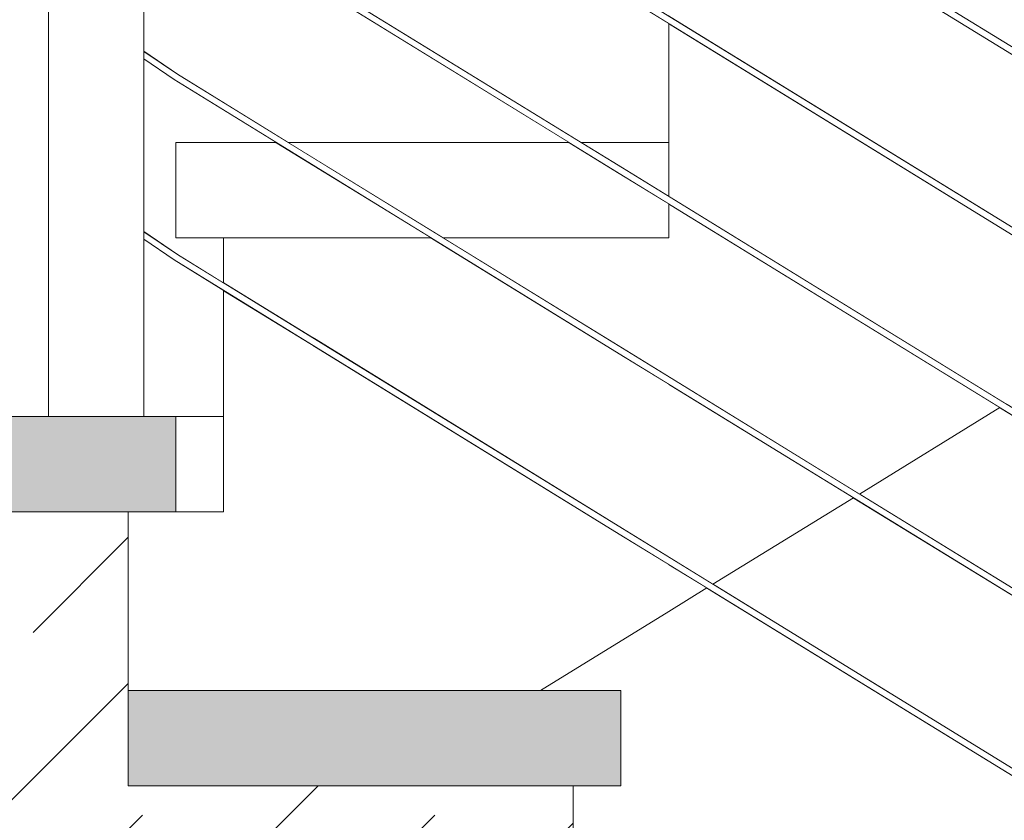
# Model space of a CAD drawing. Header units: millimetres. Extents: x -126680 to -83680, y 18016 to 39016.
# Tile 22 of 121: x -110087 to -109468, y 23736 to 24239. Entities that reach past the tile are written whole.
import ezdxf

# ---------------------------------------------------------------- set-up
doc = ezdxf.new("R2010")
doc.units = ezdxf.units.MM
doc.header["$MEASUREMENT"] = 0
doc.linetypes.add('Wipeout_Contour', pattern=[1000, 0, -1000])
doc.layers.add('Nowe_Konstrukcja - Schody', color=7, linetype='Continuous')
doc.layers.add('Nowe_Konstrukcja - Ściany zew', color=7, linetype='Continuous')
for name, color, linetype, lineweight, true_color in [('Nowe_Konstrukcja - Schody_Nr_pióra__101', 250, 'Continuous', 13, 0x333333), ('Nowe_Konstrukcja - Schody_Nr_pióra__116', 7, 'Continuous', 13, 0xcccccc), ('Nowe_Konstrukcja - Stropy_Nr_pióra__23', 7, 'Continuous', 13, 0x858585)]:
    doc.layers.add(name, color=color, linetype=linetype, lineweight=lineweight, true_color=true_color)
doc.layers.add('Nowe_Konstrukcja - Schody_Nr_pióra__3', color=7, linetype='Continuous', lineweight=13)
doc.layers.add('Nowe_Konstrukcja - Stropy_Nr_pióra__21', color=7, linetype='Continuous', lineweight=20)

msp = doc.modelspace()

# ---------------------------------------------------------------- wipeouts: each hides what was drawn before it
at = {"color": 254, "linetype": 'Wipeout_Contour', "lineweight": 0, "ltscale": 562917.410456}
msp.add_wipeout([(-110008.98, 24101.44), (-110008.98, 23990.06), (-109958.98, 23990.06), (-109958.98, 24069.26), (-109990.07, 24088.38)], dxfattribs=at).dxf.layer = 'Nowe_Konstrukcja - Ściany zew'
at = {"color": 254, "linetype": 'Wipeout_Contour', "lineweight": 0, "ltscale": 1903047.623327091}
msp.add_wipeout([(-109654.95, 23882.26), (-109759.69, 23817.84), (-109708.98, 23817.84), (-109708.98, 23757.84), (-109738.98, 23757.84), (-109738.98, 23645.61), (-109428.98, 23645.61), (-109428.98, 23585.61), (-109458.98, 23585.61), (-109458.98, 23473.39), (-109148.98, 23473.39), (-109148.98, 23413.39), (-109178.98, 23413.39), (-109178.98, 23301.17), (-109058.98, 23301.17), (-109058.98, 23515.69), (-109430.03, 23743.91)], dxfattribs=at).dxf.layer = 'Nowe_Konstrukcja - Ściany zew'

# ---------------------------------------------------------------- next in the draw order: linework, layer by layer
at = {"layer": 'Nowe_Konstrukcja - Schody_Nr_pióra__3', "color": 7, "linetype": 'Continuous', "lineweight": 13}
msp.add_line((-109738.98, 23645.61), (-109738.98, 23757.84), dxfattribs=at)

# ---------------------------------------------------------------- next in the draw order: wipeouts: each hides what was drawn before it
at = {"color": 254, "linetype": 'Wipeout_Contour', "lineweight": 0, "ltscale": 1013370.629610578}
msp.add_wipeout([(-110008.98, 24214.78), (-110008.98, 24106.23), (-109987.89, 24091.74), (-109958.98, 24073.96), (-109958.98, 24102.28), (-109988.98, 24102.28), (-109988.98, 24162.28), (-109925.96, 24162.28), (-109990.07, 24201.72)], dxfattribs=at).dxf.layer = 'Nowe_Konstrukcja - Ściany zew'
at = {"color": 254, "linetype": 'Wipeout_Contour', "lineweight": 0, "ltscale": 559500.831904}
msp.add_wipeout([(-109562.83, 23938.93), (-109651.14, 23884.61), (-109427.93, 23747.32), (-109058.98, 23520.38), (-109058.98, 23629.02)], dxfattribs=at).dxf.layer = 'Nowe_Konstrukcja - Ściany zew'

# ---------------------------------------------------------------- next in the draw order: wipeouts: each hides what was drawn before it
at = {"color": 254, "linetype": 'Wipeout_Contour', "lineweight": 0, "ltscale": 788050.729245}
msp.add_wipeout([(-110008.98, 24246.11), (-110008.98, 24219.56), (-109987.89, 24205.07), (-109918.32, 24162.28), (-109741.7, 24162.28), (-109944.72, 24287.16), (-109987.89, 24260.61)], dxfattribs=at).dxf.layer = 'Nowe_Konstrukcja - Ściany zew'
at = {"color": 254, "linetype": 'Wipeout_Contour', "lineweight": 0, "ltscale": 447418.125686}
msp.add_wipeout([(-109559.01, 23941.27), (-109058.98, 23633.72), (-109058.98, 23742.36), (-109470.7, 23995.59)], dxfattribs=at).dxf.layer = 'Nowe_Konstrukcja - Ściany zew'

# ---------------------------------------------------------------- next in the draw order: wipeouts: each hides what was drawn before it
at = {"color": 254, "linetype": 'Wipeout_Contour', "lineweight": 0, "ltscale": 450900.328586}
msp.add_wipeout([(-110068.98, 24924.5), (-110068.98, 23990.06), (-110008.98, 23990.06), (-110008.98, 24924.5)], dxfattribs=at).dxf.layer = 'Nowe_Konstrukcja - Schody'
at = {"color": 254, "linetype": 'Wipeout_Contour', "lineweight": 0, "ltscale": 448525.448597}
msp.add_wipeout([(-109709.72, 23916.63), (-109710.03, 23916.14), (-109430.03, 23743.91), (-109429.72, 23744.41)], dxfattribs=at).dxf.layer = 'Nowe_Konstrukcja - Schody'
at = {"color": 254, "linetype": 'Wipeout_Contour', "lineweight": 0, "ltscale": 562106.931287}
msp.add_wipeout([(-109940.9, 24289.5), (-109734.07, 24162.28), (-109678.98, 24162.28), (-109678.98, 24237.04), (-109852.59, 24343.82)], dxfattribs=at).dxf.layer = 'Nowe_Konstrukcja - Ściany zew'

# ---------------------------------------------------------------- next in the draw order: linework, layer by layer
at = {"layer": 'Nowe_Konstrukcja - Schody_Nr_pióra__101', "color": 250, "linetype": 'Continuous', "lineweight": 13, "true_color": 0x333333}
msp.add_line((-110068.98, 23990.06), (-110068.98, 24924.5), dxfattribs=at)

# ---------------------------------------------------------------- next in the draw order: wipeouts: each hides what was drawn before it
at = {"color": 254, "linetype": 'Wipeout_Contour', "lineweight": 0, "ltscale": 448522.253033}
msp.add_wipeout([(-109428.98, 23745.62), (-109428.24, 23746.82), (-109708.24, 23919.04), (-109708.98, 23917.84)], dxfattribs=at).dxf.layer = 'Nowe_Konstrukcja - Schody'

# ---------------------------------------------------------------- next in the draw order: wipeouts: each hides what was drawn before it
at = {"color": 254, "linetype": 'Wipeout_Contour', "lineweight": 0, "ltscale": 448520.929426}
msp.add_wipeout([(-109428.24, 23746.82), (-109427.93, 23747.32), (-109707.93, 23919.54), (-109708.24, 23919.04)], dxfattribs=at).dxf.layer = 'Nowe_Konstrukcja - Schody'

# ---------------------------------------------------------------- next in the draw order: linework, layer by layer
at = {"layer": 'Nowe_Konstrukcja - Schody_Nr_pióra__3', "color": 7, "linetype": 'Continuous', "lineweight": 13}
msp.add_line((-109738.98, 23757.84), (-109708.98, 23757.84), dxfattribs=at)

# ---------------------------------------------------------------- next in the draw order: wipeouts: each hides what was drawn before it
at = {"color": 254, "linetype": 'Wipeout_Contour', "lineweight": 0, "ltscale": 449766.561085}
msp.add_wipeout([(-109710.03, 23916.14), (-109709.72, 23916.63), (-109989.75, 24088.88), (-109990.07, 24088.38)], dxfattribs=at).dxf.layer = 'Nowe_Konstrukcja - Schody'

# ---------------------------------------------------------------- next in the draw order: wipeouts: each hides what was drawn before it
at = {"color": 254, "linetype": 'Wipeout_Contour', "lineweight": 0, "ltscale": 449763.256344}
msp.add_wipeout([(-109988.21, 24091.25), (-109988.98, 24090.06), (-109708.98, 23917.84), (-109708.24, 23919.04)], dxfattribs=at).dxf.layer = 'Nowe_Konstrukcja - Schody'

# ---------------------------------------------------------------- next in the draw order: wipeouts: each hides what was drawn before it
at = {"color": 254, "linetype": 'Wipeout_Contour', "lineweight": 0, "ltscale": 449761.88744}
msp.add_wipeout([(-109987.89, 24091.74), (-109988.21, 24091.25), (-109708.24, 23919.04), (-109707.93, 23919.54)], dxfattribs=at).dxf.layer = 'Nowe_Konstrukcja - Schody'

# ---------------------------------------------------------------- next in the draw order: wipeouts: each hides what was drawn before it
at = {"color": 254, "linetype": 'Wipeout_Contour', "lineweight": 0, "ltscale": 450430.079211}
msp.add_wipeout([(-109989.75, 24088.88), (-110008.98, 24101.89), (-110008.98, 24101.44), (-109990.07, 24088.38)], dxfattribs=at).dxf.layer = 'Nowe_Konstrukcja - Schody'
at = {"color": 254, "linetype": 'Wipeout_Contour', "lineweight": 0, "ltscale": 448622.009872}
msp.add_wipeout([(-109709.72, 24029.97), (-109710.03, 24029.47), (-109430.03, 23857.25), (-109429.72, 23857.74)], dxfattribs=at).dxf.layer = 'Nowe_Konstrukcja - Schody'
at = {"color": 254, "linetype": 'Wipeout_Contour', "lineweight": 0, "ltscale": 450215.27104}
msp.add_wipeout([(-109958.98, 23990.06), (-109988.98, 23990.06), (-109988.98, 23930.06), (-109958.98, 23930.06)], dxfattribs=at).dxf.layer = 'Nowe_Konstrukcja - Schody'

# ---------------------------------------------------------------- next in the draw order: linework, layer by layer
at = {"layer": 'Nowe_Konstrukcja - Schody_Nr_pióra__3', "color": 7, "linetype": 'Continuous', "lineweight": 13}
msp.add_line((-111908.98, 23990.06), (-109988.98, 23990.06), dxfattribs=at)

# ---------------------------------------------------------------- next in the draw order: wipeouts: each hides what was drawn before it
at = {"color": 254, "linetype": 'Wipeout_Contour', "lineweight": 0, "ltscale": 450429.611426}
msp.add_wipeout([(-109988.21, 24091.25), (-110008.98, 24105.12), (-110008.98, 24104.09), (-109988.98, 24090.06)], dxfattribs=at).dxf.layer = 'Nowe_Konstrukcja - Schody'
at = {"color": 254, "linetype": 'Wipeout_Contour', "lineweight": 0, "ltscale": 448618.823307}
msp.add_wipeout([(-109428.98, 23858.95), (-109428.24, 23860.15), (-109708.24, 24032.38), (-109708.98, 24031.17)], dxfattribs=at).dxf.layer = 'Nowe_Konstrukcja - Schody'
at = {"color": 254, "linetype": 'Wipeout_Contour', "lineweight": 0, "ltscale": 450200.746987}
msp.add_wipeout([(-109958.98, 23930.06), (-110018.98, 23930.06), (-110018.98, 23817.84), (-109958.98, 23817.84)], dxfattribs=at).dxf.layer = 'Nowe_Konstrukcja - Schody'

# ---------------------------------------------------------------- next in the draw order: hatches: boundary and pattern name
at = {"layer": 'Nowe_Konstrukcja - Schody_Nr_pióra__116', "linetype": 'Continuous', "lineweight": 13, "true_color": 0xcccccc}
msp.add_hatch(color=254, dxfattribs=at).paths.add_polyline_path([(-111908.98, 23930.06), (-109988.98, 23930.06), (-109988.98, 23990.06), (-111908.98, 23990.06)])

# ---------------------------------------------------------------- next in the draw order: linework, layer by layer
at = {"layer": 'Nowe_Konstrukcja - Schody_Nr_pióra__3', "color": 7, "linetype": 'Continuous', "lineweight": 13}
for p, q in [((-109988.98, 23930.06), (-109988.98, 23990.06)), ((-110018.98, 23930.06), (-109988.98, 23930.06)), ((-110018.98, 23817.84), (-110018.98, 23930.06))]:
    msp.add_line(p, q, dxfattribs=at)

# ---------------------------------------------------------------- next in the draw order: wipeouts: each hides what was drawn before it
at = {"color": 254, "linetype": 'Wipeout_Contour', "lineweight": 0, "ltscale": 337833.168149}
msp.add_wipeout([(-110008.98, 24104.09), (-110008.98, 24103.38), (-109988.98, 24090.06)], dxfattribs=at).dxf.layer = 'Nowe_Konstrukcja - Schody'
at = {"color": 254, "linetype": 'Wipeout_Contour', "lineweight": 0, "ltscale": 448617.503428}
msp.add_wipeout([(-109428.24, 23860.15), (-109427.93, 23860.65), (-109707.93, 24032.88), (-109708.24, 24032.38)], dxfattribs=at).dxf.layer = 'Nowe_Konstrukcja - Schody'

# ---------------------------------------------------------------- next in the draw order: wipeouts: each hides what was drawn before it
at = {"color": 254, "linetype": 'Wipeout_Contour', "lineweight": 0, "ltscale": 450429.488501}
msp.add_wipeout([(-109987.89, 24091.74), (-110008.98, 24106.13), (-110008.98, 24105.72), (-109988.21, 24091.25)], dxfattribs=at).dxf.layer = 'Nowe_Konstrukcja - Schody'

# ---------------------------------------------------------------- next in the draw order: wipeouts: each hides what was drawn before it
at = {"color": 254, "linetype": 'Wipeout_Contour', "lineweight": 0, "ltscale": 337833.391655}
msp.add_wipeout([(-110008.98, 24105.72), (-110008.98, 24105.12), (-109988.21, 24091.25)], dxfattribs=at).dxf.layer = 'Nowe_Konstrukcja - Schody'

# ---------------------------------------------------------------- next in the draw order: wipeouts: each hides what was drawn before it
at = {"color": 254, "linetype": 'Wipeout_Contour', "lineweight": 0, "ltscale": 337833.517243}
msp.add_wipeout([(-110008.98, 24106.13), (-109987.89, 24091.74), (-110008.98, 24106.23)], dxfattribs=at).dxf.layer = 'Nowe_Konstrukcja - Schody'

# ---------------------------------------------------------------- next in the draw order: wipeouts: each hides what was drawn before it
at = {"color": 254, "linetype": 'Wipeout_Contour', "lineweight": 0, "ltscale": 449863.550212}
msp.add_wipeout([(-109710.03, 24029.47), (-109709.72, 24029.97), (-109989.75, 24202.21), (-109990.07, 24201.72)], dxfattribs=at).dxf.layer = 'Nowe_Konstrukcja - Schody'

# ---------------------------------------------------------------- next in the draw order: wipeouts: each hides what was drawn before it
at = {"color": 254, "linetype": 'Wipeout_Contour', "lineweight": 0, "ltscale": 449860.254406}
msp.add_wipeout([(-109988.21, 24204.58), (-109988.98, 24203.39), (-109708.98, 24031.17), (-109708.24, 24032.38)], dxfattribs=at).dxf.layer = 'Nowe_Konstrukcja - Schody'

# ---------------------------------------------------------------- next in the draw order: wipeouts: each hides what was drawn before it
at = {"color": 254, "linetype": 'Wipeout_Contour', "lineweight": 0, "ltscale": 449858.889203}
msp.add_wipeout([(-109987.89, 24205.07), (-109988.21, 24204.58), (-109708.24, 24032.38), (-109707.93, 24032.88)], dxfattribs=at).dxf.layer = 'Nowe_Konstrukcja - Schody'

# ---------------------------------------------------------------- next in the draw order: wipeouts: each hides what was drawn before it
at = {"color": 254, "linetype": 'Wipeout_Contour', "lineweight": 0, "ltscale": 450527.298659}
msp.add_wipeout([(-109989.75, 24202.21), (-110008.98, 24215.22), (-110008.98, 24214.78), (-109990.07, 24201.72)], dxfattribs=at).dxf.layer = 'Nowe_Konstrukcja - Schody'
at = {"color": 254, "linetype": 'Wipeout_Contour', "lineweight": 0, "ltscale": 448719.008363}
msp.add_wipeout([(-109709.72, 24143.3), (-109710.03, 24142.8), (-109430.03, 23970.58), (-109429.72, 23971.08)], dxfattribs=at).dxf.layer = 'Nowe_Konstrukcja - Schody'
at = {"color": 254, "linetype": 'Wipeout_Contour', "lineweight": 0, "ltscale": 562557.080669}
msp.add_wipeout([(-109958.98, 23817.84), (-109902.4, 23817.84), (-109902.4, 24034.46), (-109958.98, 24069.26), (-109958.98, 23930.06)], dxfattribs=at).dxf.layer = 'Nowe_Konstrukcja - Schody'

# ---------------------------------------------------------------- next in the draw order: linework, layer by layer
at = {"layer": 'Nowe_Konstrukcja - Schody_Nr_pióra__3', "color": 7, "linetype": 'Continuous', "lineweight": 13}
for p, q in [((-109988.98, 23990.06), (-109958.98, 23990.06)), ((-109958.98, 23930.06), (-109958.98, 23990.06)), ((-109988.98, 23930.06), (-109958.98, 23930.06))]:
    msp.add_line(p, q, dxfattribs=at)

# ---------------------------------------------------------------- next in the draw order: wipeouts: each hides what was drawn before it
at = {"color": 254, "linetype": 'Wipeout_Contour', "lineweight": 0, "ltscale": 450526.840978}
msp.add_wipeout([(-109988.21, 24204.58), (-110008.98, 24218.46), (-110008.98, 24217.43), (-109988.98, 24203.39)], dxfattribs=at).dxf.layer = 'Nowe_Konstrukcja - Schody'
at = {"color": 254, "linetype": 'Wipeout_Contour', "lineweight": 0, "ltscale": 448715.830797}
msp.add_wipeout([(-109428.98, 23972.28), (-109428.24, 23973.49), (-109708.24, 24145.71), (-109708.98, 24144.51)], dxfattribs=at).dxf.layer = 'Nowe_Konstrukcja - Schody'

# ---------------------------------------------------------------- next in the draw order: wipeouts: each hides what was drawn before it
at = {"color": 254, "linetype": 'Wipeout_Contour', "lineweight": 0, "ltscale": 337906.093058}
msp.add_wipeout([(-110008.98, 24217.43), (-110008.98, 24216.71), (-109988.98, 24203.39)], dxfattribs=at).dxf.layer = 'Nowe_Konstrukcja - Schody'
at = {"color": 254, "linetype": 'Wipeout_Contour', "lineweight": 0, "ltscale": 448714.514645}
msp.add_wipeout([(-109428.24, 23973.49), (-109427.93, 23973.99), (-109707.93, 24146.21), (-109708.24, 24145.71)], dxfattribs=at).dxf.layer = 'Nowe_Konstrukcja - Schody'

# ---------------------------------------------------------------- next in the draw order: wipeouts: each hides what was drawn before it
at = {"color": 254, "linetype": 'Wipeout_Contour', "lineweight": 0, "ltscale": 450526.722416}
msp.add_wipeout([(-109987.89, 24205.07), (-110008.98, 24219.47), (-110008.98, 24219.05), (-109988.21, 24204.58)], dxfattribs=at).dxf.layer = 'Nowe_Konstrukcja - Schody'
at = {"color": 254, "linetype": 'Wipeout_Contour', "lineweight": 0, "ltscale": 561765.581749}
msp.add_wipeout([(-109902.4, 24034.46), (-109902.4, 23817.84), (-109759.69, 23817.84), (-109678.98, 23867.48), (-109678.98, 23897.04)], dxfattribs=at).dxf.layer = 'Nowe_Konstrukcja - Schody'

# ---------------------------------------------------------------- next in the draw order: hatches: boundary and pattern name
at = {"layer": 'Nowe_Konstrukcja - Schody_Nr_pióra__116', "linetype": 'Continuous', "lineweight": 13, "true_color": 0xcccccc}
msp.add_hatch(color=254, dxfattribs=at).paths.add_polyline_path([(-110018.98, 23757.84), (-109708.98, 23757.84), (-109708.98, 23817.84), (-110018.98, 23817.84)])

# ---------------------------------------------------------------- next in the draw order: linework, layer by layer
at = {"layer": 'Nowe_Konstrukcja - Schody_Nr_pióra__3', "color": 7, "linetype": 'Continuous', "lineweight": 13}
for p in [(-110018.98, 23817.84), (-109708.98, 23757.84)]:
    msp.add_line(p, (-109708.98, 23817.84), dxfattribs=at)

# ---------------------------------------------------------------- next in the draw order: wipeouts: each hides what was drawn before it
at = {"color": 254, "linetype": 'Wipeout_Contour', "lineweight": 0, "ltscale": 337906.321113}
msp.add_wipeout([(-110008.98, 24219.05), (-110008.98, 24218.46), (-109988.21, 24204.58)], dxfattribs=at).dxf.layer = 'Nowe_Konstrukcja - Schody'
at = {"color": 254, "linetype": 'Wipeout_Contour', "lineweight": 0, "ltscale": 336723.079696}
msp.add_wipeout([(-109654.95, 23882.26), (-109678.98, 23897.04), (-109678.98, 23867.48)], dxfattribs=at).dxf.layer = 'Nowe_Konstrukcja - Schody'

# ---------------------------------------------------------------- next in the draw order: linework, layer by layer
at = {"layer": 'Nowe_Konstrukcja - Schody_Nr_pióra__3', "color": 7, "linetype": 'Continuous', "lineweight": 13}
msp.add_line((-109759.69, 23817.84), (-109678.98, 23867.48), dxfattribs=at)

# ---------------------------------------------------------------- next in the draw order: wipeouts: each hides what was drawn before it
at = {"color": 254, "linetype": 'Wipeout_Contour', "lineweight": 0, "ltscale": 337906.448733}
msp.add_wipeout([(-110008.98, 24219.47), (-109987.89, 24205.07), (-110008.98, 24219.56)], dxfattribs=at).dxf.layer = 'Nowe_Konstrukcja - Schody'

# ---------------------------------------------------------------- next in the draw order: linework, layer by layer
at = {"layer": 'Nowe_Konstrukcja - Schody_Nr_pióra__101', "color": 250, "linetype": 'Continuous', "lineweight": 13, "true_color": 0x333333}
msp.add_line((-110008.98, 23990.06), (-110008.98, 24924.5), dxfattribs=at)

# ---------------------------------------------------------------- next in the draw order: wipeouts: each hides what was drawn before it
at = {"color": 254, "linetype": 'Wipeout_Contour', "lineweight": 0, "ltscale": 449960.975165}
msp.add_wipeout([(-109710.03, 24142.8), (-109709.72, 24143.3), (-109989.75, 24315.54), (-109990.07, 24315.05)], dxfattribs=at).dxf.layer = 'Nowe_Konstrukcja - Schody'

# ---------------------------------------------------------------- next in the draw order: wipeouts: each hides what was drawn before it
at = {"color": 254, "linetype": 'Wipeout_Contour', "lineweight": 0, "ltscale": 449957.688294}
msp.add_wipeout([(-109988.21, 24317.91), (-109988.98, 24316.73), (-109708.98, 24144.51), (-109708.24, 24145.71)], dxfattribs=at).dxf.layer = 'Nowe_Konstrukcja - Schody'

# ---------------------------------------------------------------- next in the draw order: wipeouts: each hides what was drawn before it
at = {"color": 254, "linetype": 'Wipeout_Contour', "lineweight": 0, "ltscale": 449956.326792}
msp.add_wipeout([(-109987.89, 24318.4), (-109988.21, 24317.91), (-109708.24, 24145.71), (-109707.93, 24146.21)], dxfattribs=at).dxf.layer = 'Nowe_Konstrukcja - Schody'

# ---------------------------------------------------------------- next in the draw order: linework, layer by layer
at = {"layer": 'Nowe_Konstrukcja - Schody_Nr_pióra__101', "color": 250, "linetype": 'Continuous', "lineweight": 13, "true_color": 0x333333}
for p, q in [((-109987.89, 24205.07), (-110008.98, 24219.56)), ((-109990.07, 24201.72), (-110008.98, 24214.78))]:
    msp.add_line(p, q, dxfattribs=at)

# ---------------------------------------------------------------- next in the draw order: wipeouts: each hides what was drawn before it
at = {"color": 254, "linetype": 'Wipeout_Contour', "lineweight": 0, "ltscale": 448816.443787}
msp.add_wipeout([(-109709.72, 24256.63), (-109710.03, 24256.14), (-109430.03, 24083.91), (-109429.72, 24084.41)], dxfattribs=at).dxf.layer = 'Nowe_Konstrukcja - Schody'
at = {"color": 254, "linetype": 'Wipeout_Contour', "lineweight": 0, "ltscale": 450202.036383}
msp.add_wipeout([(-109988.98, 24162.28), (-109988.98, 24102.28), (-109828.41, 24102.28), (-109925.96, 24162.28)], dxfattribs=at).dxf.layer = 'Nowe_Konstrukcja - Schody'

# ---------------------------------------------------------------- next in the draw order: linework, layer by layer
at = {"layer": 'Nowe_Konstrukcja - Schody_Nr_pióra__101', "color": 250, "linetype": 'Continuous', "lineweight": 13, "true_color": 0x333333}
for p, q in [((-109987.89, 24091.74), (-110008.98, 24106.23)), ((-109990.07, 24088.38), (-110008.98, 24101.44))]:
    msp.add_line(p, q, dxfattribs=at)
at = {"layer": 'Nowe_Konstrukcja - Schody_Nr_pióra__3', "color": 7, "linetype": 'Continuous', "lineweight": 13}
for p, q in [((-109988.98, 24162.28), (-109925.96, 24162.28)), ((-109988.98, 24102.28), (-109988.98, 24162.28))]:
    msp.add_line(p, q, dxfattribs=at)

# ---------------------------------------------------------------- next in the draw order: wipeouts: each hides what was drawn before it
at = {"color": 254, "linetype": 'Wipeout_Contour', "lineweight": 0, "ltscale": 448813.27522}
msp.add_wipeout([(-109428.98, 24085.62), (-109428.24, 24086.82), (-109708.24, 24259.04), (-109708.98, 24257.84)], dxfattribs=at).dxf.layer = 'Nowe_Konstrukcja - Schody'

# ---------------------------------------------------------------- next in the draw order: wipeouts: each hides what was drawn before it
at = {"color": 254, "linetype": 'Wipeout_Contour', "lineweight": 0, "ltscale": 448811.962795}
msp.add_wipeout([(-109428.24, 24086.82), (-109427.93, 24087.32), (-109707.93, 24259.54), (-109708.24, 24259.04)], dxfattribs=at).dxf.layer = 'Nowe_Konstrukcja - Schody'

# ---------------------------------------------------------------- next in the draw order: wipeouts: each hides what was drawn before it
at = {"color": 254, "linetype": 'Wipeout_Contour', "lineweight": 0, "ltscale": 448914.315861}
msp.add_wipeout([(-109709.72, 24369.97), (-109710.03, 24369.47), (-109430.03, 24197.25), (-109429.72, 24197.74)], dxfattribs=at).dxf.layer = 'Nowe_Konstrukcja - Schody'
at = {"color": 254, "linetype": 'Wipeout_Contour', "lineweight": 0, "ltscale": 561944.643825}
msp.add_wipeout([(-109741.7, 24162.28), (-109918.32, 24162.28), (-109820.78, 24102.28), (-109678.98, 24102.28), (-109678.98, 24123.7)], dxfattribs=at).dxf.layer = 'Nowe_Konstrukcja - Schody'

# ---------------------------------------------------------------- next in the draw order: linework, layer by layer
at = {"layer": 'Nowe_Konstrukcja - Schody_Nr_pióra__3', "color": 7, "linetype": 'Continuous', "lineweight": 13}
msp.add_line((-109918.32, 24162.28), (-109741.7, 24162.28), dxfattribs=at)

# ---------------------------------------------------------------- next in the draw order: wipeouts: each hides what was drawn before it
at = {"color": 254, "linetype": 'Wipeout_Contour', "lineweight": 0, "ltscale": 448911.156291}
msp.add_wipeout([(-109428.98, 24198.95), (-109428.24, 24200.15), (-109708.24, 24372.38), (-109708.98, 24371.17)], dxfattribs=at).dxf.layer = 'Nowe_Konstrukcja - Schody'
at = {"color": 254, "linetype": 'Wipeout_Contour', "lineweight": 0, "ltscale": 336973.882921}
msp.add_wipeout([(-109734.07, 24162.28), (-109678.98, 24128.4), (-109678.98, 24162.28)], dxfattribs=at).dxf.layer = 'Nowe_Konstrukcja - Schody'
at = {"color": 254, "linetype": 'Wipeout_Contour', "lineweight": 0, "ltscale": 450148.106974}
msp.add_wipeout([(-109902.4, 24102.28), (-109958.98, 24102.28), (-109958.98, 24073.96), (-109902.4, 24039.16)], dxfattribs=at).dxf.layer = 'Nowe_Konstrukcja - Schody'

# ---------------------------------------------------------------- next in the draw order: linework, layer by layer
at = {"layer": 'Nowe_Konstrukcja - Schody_Nr_pióra__3', "color": 7, "linetype": 'Continuous', "lineweight": 13}
for p, q in [((-109988.98, 24102.28), (-109958.98, 24102.28)), ((-109958.98, 24073.96), (-109958.98, 24102.28)), ((-109958.98, 23990.06), (-109958.98, 24069.26))]:
    msp.add_line(p, q, dxfattribs=at)

# ---------------------------------------------------------------- next in the draw order: wipeouts: each hides what was drawn before it
at = {"color": 254, "linetype": 'Wipeout_Contour', "lineweight": 0, "ltscale": 448909.847593}
msp.add_wipeout([(-109428.24, 24200.15), (-109427.93, 24200.65), (-109707.93, 24372.88), (-109708.24, 24372.38)], dxfattribs=at).dxf.layer = 'Nowe_Konstrukcja - Schody'
at = {"color": 254, "linetype": 'Wipeout_Contour', "lineweight": 0, "ltscale": 561986.479969}
msp.add_wipeout([(-109902.4, 24102.28), (-109902.4, 24039.16), (-109678.98, 23901.73), (-109678.98, 24010.37), (-109828.41, 24102.28)], dxfattribs=at).dxf.layer = 'Nowe_Konstrukcja - Schody'

# ---------------------------------------------------------------- next in the draw order: linework, layer by layer
at = {"layer": 'Nowe_Konstrukcja - Schody_Nr_pióra__101', "color": 250, "linetype": 'Continuous', "lineweight": 13, "true_color": 0x333333}
for p, q in [((-109707.93, 24146.21), (-109987.89, 24318.4)), ((-109710.03, 24142.8), (-109990.07, 24315.05))]:
    msp.add_line(p, q, dxfattribs=at)
at = {"layer": 'Nowe_Konstrukcja - Schody_Nr_pióra__3', "color": 7, "linetype": 'Continuous', "lineweight": 13}
for p, q in [((-109958.98, 24102.28), (-109902.4, 24102.28)), ((-109902.4, 24102.28), (-109828.41, 24102.28))]:
    msp.add_line(p, q, dxfattribs=at)

# ---------------------------------------------------------------- next in the draw order: wipeouts: each hides what was drawn before it
at = {"color": 254, "linetype": 'Wipeout_Contour', "lineweight": 0, "ltscale": 337008.499441}
msp.add_wipeout([(-109820.78, 24102.28), (-109678.98, 24015.07), (-109678.98, 24102.28)], dxfattribs=at).dxf.layer = 'Nowe_Konstrukcja - Schody'

# ---------------------------------------------------------------- next in the draw order: linework, layer by layer
at = {"layer": 'Nowe_Konstrukcja - Schody_Nr_pióra__101', "color": 250, "linetype": 'Continuous', "lineweight": 13, "true_color": 0x333333}
for p, q in [((-109710.03, 24029.47), (-109990.07, 24201.72)), ((-109707.93, 24032.88), (-109987.89, 24205.07)), ((-109710.03, 23916.14), (-109990.07, 24088.38)), ((-109707.93, 23919.54), (-109987.89, 24091.74))]:
    msp.add_line(p, q, dxfattribs=at)

# ---------------------------------------------------------------- next in the draw order: wipeouts: each hides what was drawn before it
at = {"color": 254, "linetype": 'Wipeout_Contour', "lineweight": 0, "ltscale": 561087.21854}
msp.add_wipeout([(-109678.98, 24123.7), (-109678.98, 24102.28), (-109678.98, 24015.07), (-109559.01, 23941.27), (-109470.7, 23995.59)], dxfattribs=at).dxf.layer = 'Nowe_Konstrukcja - Schody'

# ---------------------------------------------------------------- next in the draw order: wipeouts: each hides what was drawn before it
at = {"color": 254, "linetype": 'Wipeout_Contour', "lineweight": 0, "ltscale": 560926.437588}
msp.add_wipeout([(-109555.63, 24274.5), (-109678.98, 24274.5), (-109678.98, 24241.73), (-109398.98, 24069.51), (-109398.98, 24178.15)], dxfattribs=at).dxf.layer = 'Nowe_Konstrukcja - Schody'
at = {"color": 254, "linetype": 'Wipeout_Contour', "lineweight": 0, "ltscale": 448898.576291}
msp.add_wipeout([(-109678.98, 24010.37), (-109678.98, 23901.73), (-109651.14, 23884.61), (-109562.83, 23938.93)], dxfattribs=at).dxf.layer = 'Nowe_Konstrukcja - Schody'

# ---------------------------------------------------------------- next in the draw order: hatches: boundary and pattern name
at = {"layer": 'Nowe_Konstrukcja - Stropy_Nr_pióra__23', "linetype": 'Continuous', "lineweight": 13, "true_color": 0x858585}
h = msp.add_hatch(dxfattribs=at)
h.set_pattern_fill('Beton_zbrojony_0002', color=252, style=0, pattern_type=2)
h.set_pattern_definition([(45, (0, 0), (-91.92388, 91.92388), []), (45, (-45.96, 45.96), (-91.92388, 91.92388), [97.5, -32.5])])
h.paths.add_polyline_path([(-112149.51, 23930.06), (-112149.51, 23730.06), (-111909.51, 23730.06), (-110355.56, 23730.06), (-110204.03, 23636.86), (-110018.98, 23523.03), (-109892.92, 23445.5), (-109738.98, 23350.81), (-109612.92, 23273.28), (-109458.98, 23178.59), (-109332.92, 23101.05), (-109178.98, 23006.36), (-109052.92, 22928.83), (-108898.98, 22834.14), (-108772.92, 22756.61), (-108618.98, 22661.92), (-108492.92, 22584.39), (-108338.98, 22489.7), (-108288.98, 22458.95), (-108288.98, 22292.28), (-108288.98, 21762.47), (-108028.98, 21762.47), (-108028.98, 22611.28), (-108028.98, 22612.28), (-108058.98, 22612.28), (-108058.98, 22724.5), (-108338.98, 22724.5), (-108338.98, 22896.72), (-108618.98, 22896.72), (-108618.98, 23068.95), (-108898.98, 23068.95), (-108898.98, 23241.17), (-109178.98, 23241.17), (-109178.98, 23413.39), (-109458.98, 23413.39), (-109458.98, 23585.61), (-109738.98, 23585.61), (-109738.98, 23757.84), (-110018.98, 23757.84), (-110018.98, 23817.84), (-110018.98, 23930.06)])

# ---------------------------------------------------------------- next in the draw order: linework, layer by layer
at = {"layer": 'Nowe_Konstrukcja - Schody_Nr_pióra__101', "color": 250, "linetype": 'Continuous', "lineweight": 13, "true_color": 0x333333}
for p, q in [((-109430.03, 23743.91), (-109710.03, 23916.14)), ((-109427.93, 23747.32), (-109707.93, 23919.54))]:
    msp.add_line(p, q, dxfattribs=at)
at = {"layer": 'Nowe_Konstrukcja - Schody_Nr_pióra__3', "color": 7, "linetype": 'Continuous', "lineweight": 13}
for p, q in [((-109651.14, 23884.61), (-109562.83, 23938.93)), ((-109678.98, 23867.48), (-109654.95, 23882.26))]:
    msp.add_line(p, q, dxfattribs=at)
at = {"layer": 'Nowe_Konstrukcja - Stropy_Nr_pióra__21', "color": 7, "linetype": 'Continuous', "lineweight": 20, "flags": 128}
msp.add_lwpolyline([(-108028.98, 21762.47), (-108028.98, 22611.28), (-108028.98, 22612.28), (-108058.98, 22612.28), (-108058.98, 22724.5), (-108338.98, 22724.5), (-108338.98, 22896.72), (-108618.98, 22896.72), (-108618.98, 23068.95), (-108898.98, 23068.95), (-108898.98, 23241.17), (-109178.98, 23241.17), (-109178.98, 23413.39), (-109458.98, 23413.39), (-109458.98, 23585.61), (-109738.98, 23585.61), (-109738.98, 23757.84), (-110018.98, 23757.84), (-110018.98, 23817.84), (-110018.98, 23930.06), (-112149.51, 23930.06)], dxfattribs=at)

# ---------------------------------------------------------------- next in the draw order: wipeouts: each hides what was drawn before it
at = {"color": 254, "linetype": 'Wipeout_Contour', "lineweight": 0, "ltscale": 560716.953313}
msp.add_wipeout([(-109398.98, 24064.82), (-109678.98, 24237.04), (-109678.98, 24128.4), (-109466.88, 23997.94), (-109398.98, 24039.7)], dxfattribs=at).dxf.layer = 'Nowe_Konstrukcja - Schody'

# ---------------------------------------------------------------- next in the draw order: linework, layer by layer
at = {"layer": 'Nowe_Konstrukcja - Schody_Nr_pióra__101', "color": 250, "linetype": 'Continuous', "lineweight": 13, "true_color": 0x333333}
for p, q in [((-109427.93, 23973.99), (-109707.93, 24146.21)), ((-109430.03, 23970.58), (-109710.03, 24142.8)), ((-109427.93, 23860.65), (-109707.93, 24032.88)), ((-109430.03, 23857.25), (-109710.03, 24029.47))]:
    msp.add_line(p, q, dxfattribs=at)
at = {"layer": 'Nowe_Konstrukcja - Schody_Nr_pióra__3', "color": 7, "linetype": 'Continuous', "lineweight": 13}
for p, q in [((-109678.98, 24128.4), (-109678.98, 24237.04)), ((-109734.07, 24162.28), (-109678.98, 24162.28)), ((-109678.98, 24102.28), (-109678.98, 24123.7)), ((-109820.78, 24102.28), (-109678.98, 24102.28)), ((-109559.01, 23941.27), (-109470.7, 23995.59))]:
    msp.add_line(p, q, dxfattribs=at)

# ---------------------------------------------------------------- next in the draw order: wipeouts: each hides what was drawn before it
at = {"color": 254, "linetype": 'Wipeout_Contour', "lineweight": 0, "ltscale": 336305.522563}
msp.add_wipeout([(-109398.98, 24274.5), (-109548, 24274.5), (-109398.98, 24182.84)], dxfattribs=at).dxf.layer = 'Nowe_Konstrukcja - Schody'

# ---------------------------------------------------------------- next in the draw order: linework, layer by layer
at = {"layer": 'Nowe_Konstrukcja - Schody_Nr_pióra__101', "color": 250, "linetype": 'Continuous', "lineweight": 13, "true_color": 0x333333}
for p, q in [((-109430.03, 24197.25), (-109710.03, 24369.47)), ((-109427.93, 24200.65), (-109707.93, 24372.88)), ((-109430.03, 24083.91), (-109710.03, 24256.14)), ((-109427.93, 24087.32), (-109707.93, 24259.54))]:
    msp.add_line(p, q, dxfattribs=at)

doc.saveas('drawing.dxf')
